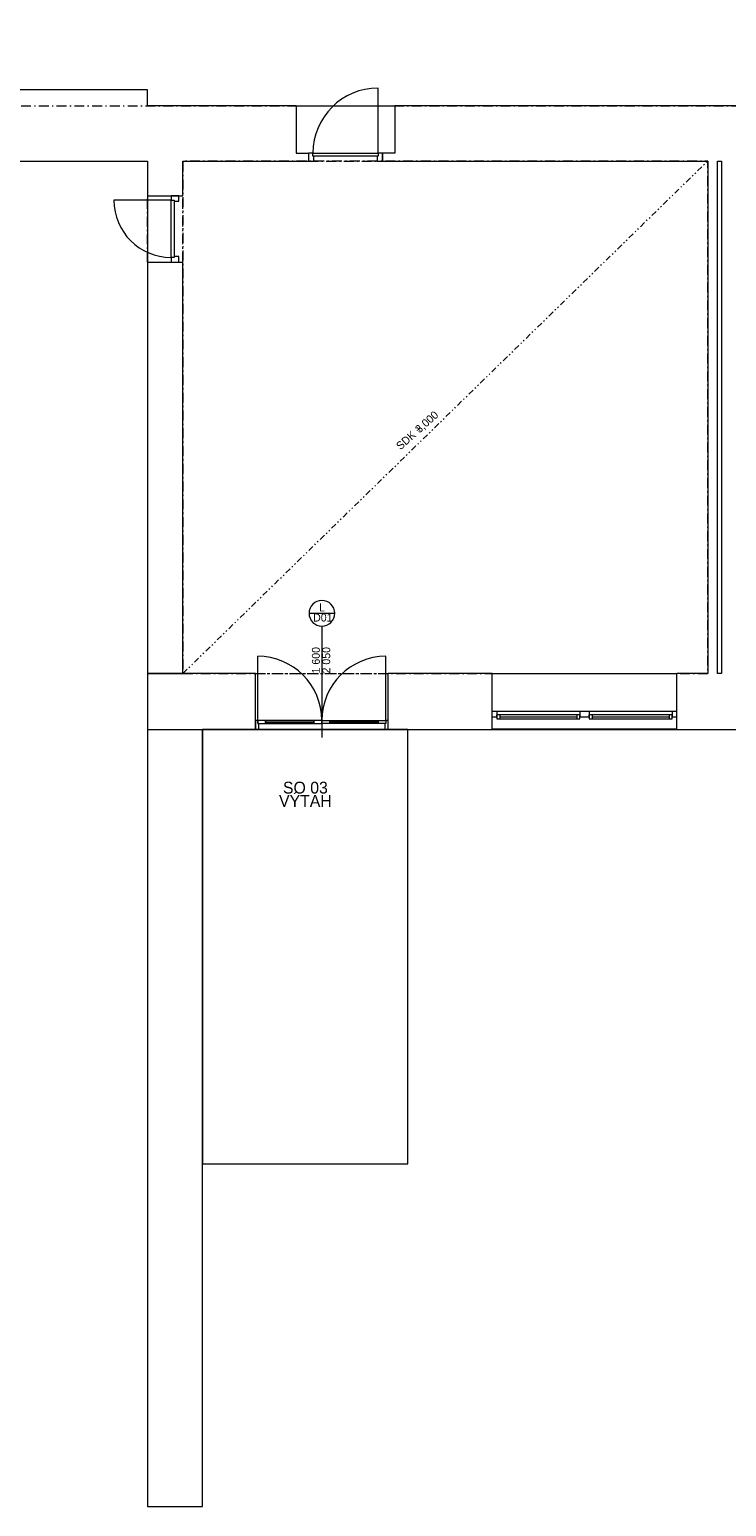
# Model space of a CAD drawing. Header units: millimetres. Extents: x -13540 to 53600, y -21460 to 10383.
# Tile 10 of 20: x -2194 to 6637, y -21310 to -2605. Entities that reach past the tile are written whole.
import ezdxf

# ---------------------------------------------------------------- set-up
doc = ezdxf.new("R2010")
doc.units = ezdxf.units.MM
doc.header["$MEASUREMENT"] = 0
doc.linetypes.add('Čerchovaná M', pattern=[225, 125, -42.5, 15, -42.5])
doc.linetypes.add('Čerchovaná se dvěma tečkami S', pattern=[202.5, 75, -32.5, 15, -32.5, 15, -32.5])
for name, color, linetype in [('02_Desky', 7, 'Continuous'), ('02_Zdi VNITŘNÍ - nenosné', 7, 'Continuous'), ('02_Zdi VNĚJŠÍ - nosné.obálka', 7, 'Continuous'), ('Nové_00_2D prvky.výplně', 7, 'Continuous'), ('Nové_05_Podhledy', 7, 'Continuous'), ('Nové_11_Anotace', 7, 'Continuous'), ('Nové_Otvory – Dveře', 7, 'Continuous'), ('Nové_Otvory – Značky dveří', 7, 'Continuous'), ('Otvory – Dveře', 7, 'Continuous'), ('Otvory – Okna', 7, 'Continuous')]:
    doc.layers.add(name, color=color, linetype=linetype)

msp = doc.modelspace()

# ---------------------------------------------------------------- linework, layer by layer
at = {"layer": '02_Desky', "color": 251, "linetype": 'Continuous', "lineweight": 0, "flags": 128}
msp.add_lwpolyline([(-11600, -4870), (-4450, -4870), (-4450, -4270), (-700, -4270), (-700, -11470), (53600, -11470), (53600, 9980), (41780, 9980), (41780, 0), (18380, 0), (18100, 0), (18100, -700), (17305, -700), (14200, -700), (14200, 0), (13920, 0), (0, 0), (0, 10010), (-11600, 10010)], close=True, dxfattribs=at)
at = {"layer": '02_Zdi VNITŘNÍ - nenosné', "color": 251, "linetype": 'Continuous', "lineweight": 0, "flags": 128}
for points in [[(6400, -4270), (6400, -10760)], [(6525, -10760), (6525, -4270)], [(6575, -4270), (6575, -10760)]]:
    msp.add_lwpolyline(points, dxfattribs=at)
at = {"layer": '02_Zdi VNĚJŠÍ - nosné.obálka', "color": 251, "linetype": 'Continuous', "lineweight": 0}
for p, q in [((1185, -3570), (1185, -4170)), ((2435, -3570), (2435, -4170)), ((1185, -4170), (1340, -4170)), ((1340, -4170), (1340, -4270)), ((2435, -4170), (2280, -4170)), ((2280, -4170), (2280, -4270)), ((-700, -4710), (-400, -4710)), ((-400, -4710), (-300, -4710)), ((-300, -4710), (-250, -4710)), ((-700, -5550), (-400, -5550)), ((-400, -5550), (-300, -5550)), ((-300, -5550), (-250, -5550)), ((670, -11355), (670, -10760)), ((2350, -11355), (2350, -10760)), ((3670, -11240), (3670, -10760)), ((6010, -11240), (6010, -10760)), ((670, -11470), (670, -11355)), ((2350, -11470), (2350, -11355)), ((3670, -11310), (3670, -11240)), ((3670, -11470), (3670, -11310)), ((6010, -11310), (6010, -11240)), ((6010, -11470), (6010, -11310))]:
    msp.add_line(p, q, dxfattribs=at)
at = {"layer": '02_Zdi VNĚJŠÍ - nosné.obálka', "color": 251, "linetype": 'Continuous', "lineweight": 0, "flags": 128}
for points in [[(-700, -3370), (-4900, -3370)], [(-700, -3570), (-700, -3370)], [(1185, -3570), (-700, -3570)], [(7380, -3570), (2435, -3570)], [(-4450, -4270), (-700, -4270)], [(-700, -4270), (-700, -4710)], [(-250, -4270), (1340, -4270)], [(-250, -4710), (-250, -4270)], [(2280, -4270), (6400, -4270)], [(6525, -4270), (6575, -4270)], [(-700, -5550), (-700, -10760)], [(-250, -10760), (-250, -5550)], [(-700, -10760), (-700, -11470)], [(670, -10760), (-700, -10760)], [(-700, -10760), (-250, -10760)], [(3670, -10760), (2350, -10760)], [(6400, -10760), (6010, -10760)], [(6575, -10760), (6525, -10760)], [(-700, -11470), (-700, -16730)], [(0, -11470), (670, -11470)], [(0, -16730), (0, -11470)], [(2350, -11470), (3670, -11470)], [(6010, -11470), (6700, -11470)], [(-700, -16730), (-700, -21310)], [(0, -21310), (0, -16730)], [(-700, -21310), (0, -21310)]]:
    msp.add_lwpolyline(points, dxfattribs=at)
at = {"layer": 'Nové_00_2D prvky.výplně', "color": 251, "linetype": 'Continuous', "lineweight": 0, "flags": 128}
msp.add_lwpolyline([(0, -16970), (2600, -16970), (2600, -11470), (0, -11470)], close=True, dxfattribs=at)
at = {"layer": 'Nové_05_Podhledy', "color": 251, "linetype": 'Čerchovaná M', "lineweight": 0, "flags": 128}
for points in [[(-10900, -4870), (-4900, -4870), (-4900, -3570), (17180, -3570), (17180, -700), (-10900, -700)], [(-250, -10760), (6400, -10760), (6400, -4270), (-250, -4270)]]:
    msp.add_lwpolyline(points, close=True, dxfattribs=at)
at = {"layer": 'Nové_05_Podhledy', "color": 251, "linetype": 'Čerchovaná se dvěma tečkami S', "lineweight": 0}
msp.add_lwpolyline([(-250, -10760), (6400, -4270)], dxfattribs=at)
at = {"layer": 'Nové_Otvory – Dveře', "color": 251, "linetype": 'Continuous', "lineweight": 0}
for p, q in [((698, -11355), (698, -10543)), ((2322, -11355), (2322, -10543)), ((670, -11355), (670, -10760)), ((2350, -11355), (2350, -10760)), ((698, -11355), (670, -11355)), ((670, -11355), (670, -11470)), ((670, -11470), (670, -11355)), ((670, -11470), (670, -11355)), ((698, -11395), (698, -11355)), ((798, -11355), (698, -11355)), ((698, -11355), (698, -11395)), ((710, -11395), (698, -11395)), ((698, -11395), (798, -11395)), ((710, -11470), (710, -11395)), ((798, -11395), (798, -11355)), ((1410, -11375), (798, -11375)), ((1510, -11355), (1410, -11355)), ((1410, -11355), (1410, -11395)), ((1410, -11395), (1510, -11395)), ((1510, -11355), (1610, -11355)), ((1510, -11395), (1510, -11355)), ((1510, -11395), (1510, -11355)), ((1610, -11395), (1510, -11395)), ((1610, -11355), (1610, -11395)), ((1610, -11375), (2222, -11375)), ((2222, -11395), (2222, -11355)), ((2222, -11355), (2322, -11355)), ((2322, -11395), (2222, -11395)), ((2322, -11395), (2310, -11395)), ((2310, -11395), (2310, -11470)), ((2350, -11355), (2322, -11355)), ((2322, -11355), (2322, -11395)), ((2322, -11355), (2322, -11395)), ((2350, -11470), (2350, -11355)), ((2350, -11470), (2350, -11355)), ((2350, -11470), (2350, -11355)), ((670, -11470), (710, -11470)), ((2310, -11470), (2350, -11470))]:
    msp.add_line(p, q, dxfattribs=at)
at = {"layer": 'Nové_Otvory – Dveře', "color": 251, "linetype": 'Čerchovaná M', "lineweight": 0}
for p, q in [((670, -10760), (2350, -10760)), ((670, -11470), (2350, -11470))]:
    msp.add_line(p, q, dxfattribs=at)
at = {"layer": 'Nové_Otvory – Dveře', "color": 251, "linetype": 'Continuous', "lineweight": 0, "flags": 128}
for points in [[(1410, -11355), (798, -11355), (798, -11375), (1410, -11375)], [(1410, -11375), (798, -11375), (798, -11395), (1410, -11395)], [(1610, -11355), (2222, -11355), (2222, -11375), (1610, -11375)], [(1610, -11375), (2222, -11375), (2222, -11395), (1610, -11395)]]:
    msp.add_lwpolyline(points, close=True, dxfattribs=at)
at = {"layer": 'Nové_Otvory – Dveře', "color": 251, "linetype": 'Continuous', "lineweight": 0}
for centre, start, end in [((698, -11355), 0, 90), ((2322, -11355), 90, 180)]:
    msp.add_arc(centre, 812, start, end, dxfattribs=at)
at = {"layer": 'Nové_Otvory – Značky dveří', "color": 251, "linetype": 'Continuous', "lineweight": 0}
for p, q in [((1348, -9998), (1673, -9998)), ((1510, -10160), (1510, -11570))]:
    msp.add_line(p, q, dxfattribs=at)
at = {"layer": 'Nové_Otvory – Značky dveří', "color": 251, "linetype": 'Continuous', "lineweight": 0, "flags": 128}
msp.add_lwpolyline([(1673, -9998, 1), (1348, -9998, 1)], format="xyb", close=True, dxfattribs=at)
at = {"layer": 'Otvory – Dveře', "color": 251, "linetype": 'Continuous', "lineweight": 0}
for p, q in [((2222, -4170), (2222, -3346)), ((1185, -3570), (1185, -4170)), ((2435, -3570), (2435, -4170)), ((1185, -4170), (1340, -4170)), ((1398, -4170), (1340, -4170)), ((1340, -4170), (1340, -4270)), ((1340, -4170), (1340, -4270)), ((1340, -4170), (1340, -4270)), ((1340, -4270), (1410, -4270)), ((1398, -4210), (1398, -4170)), ((1398, -4170), (2222, -4170)), ((1398, -4210), (1398, -4170)), ((1410, -4210), (1398, -4210)), ((2222, -4210), (1398, -4210)), ((1410, -4270), (1410, -4210)), ((2222, -4210), (2210, -4210)), ((2210, -4210), (2210, -4270)), ((2210, -4270), (2280, -4270)), ((2280, -4170), (2222, -4170)), ((2222, -4170), (2222, -4210)), ((2222, -4170), (2222, -4210)), ((2280, -4270), (2280, -4170)), ((2280, -4170), (2280, -4270)), ((2280, -4170), (2280, -4270)), ((2435, -4170), (2280, -4170)), ((-400, -4768), (-1124, -4768)), ((-700, -4710), (-400, -4710)), ((-300, -4710), (-400, -4710)), ((-400, -4710), (-400, -4768)), ((-400, -4710), (-300, -4710)), ((-400, -4710), (-300, -4710)), ((-400, -4768), (-360, -4768)), ((-400, -5492), (-400, -4768)), ((-400, -4768), (-360, -4768)), ((-360, -4768), (-360, -4780)), ((-360, -4768), (-360, -5492)), ((-360, -4780), (-300, -4780)), ((-300, -4780), (-300, -4710)), ((-300, -4710), (-250, -4710)), ((-700, -5550), (-400, -5550)), ((-360, -5492), (-400, -5492)), ((-400, -5492), (-400, -5550)), ((-360, -5492), (-400, -5492)), ((-400, -5550), (-300, -5550)), ((-400, -5550), (-300, -5550)), ((-400, -5550), (-300, -5550)), ((-300, -5480), (-360, -5480)), ((-360, -5480), (-360, -5492)), ((-300, -5550), (-300, -5480)), ((-300, -5550), (-250, -5550))]:
    msp.add_line(p, q, dxfattribs=at)
at = {"layer": 'Otvory – Dveře', "color": 251, "linetype": 'Čerchovaná M', "lineweight": 0}
for p, q in [((1185, -3570), (2435, -3570)), ((1340, -4270), (2280, -4270)), ((-700, -5550), (-700, -4710)), ((-250, -5550), (-250, -4710))]:
    msp.add_line(p, q, dxfattribs=at)
at = {"layer": 'Otvory – Dveře', "color": 251, "linetype": 'Continuous', "lineweight": 0}
for centre, radius, start, end in [((2222, -4170), 824, 90, 180), ((-400, -4768), 724, 180, 270)]:
    msp.add_arc(centre, radius, start, end, dxfattribs=at)
at = {"layer": 'Otvory – Okna', "color": 251, "linetype": 'Continuous', "lineweight": 0}
for p, q in [((3670, -10760), (6010, -10760)), ((3670, -11240), (3670, -10760)), ((6010, -11240), (6010, -10760)), ((3730, -11240), (3670, -11240)), ((3670, -11310), (3670, -11240)), ((3670, -11310), (3670, -11240)), ((3670, -11310), (3729, -11310)), ((3670, -11470), (3670, -11310)), ((3729, -11310), (3729, -11285)), ((3729, -11285), (3730, -11285)), ((3769, -11285), (3729, -11285)), ((3729, -11285), (3729, -11335)), ((3729, -11335), (3769, -11335)), ((3730, -11285), (3730, -11240)), ((4780, -11240), (3730, -11240)), ((3769, -11335), (3769, -11285)), ((4741, -11285), (3769, -11285)), ((3769, -11310), (4741, -11310)), ((3769, -11335), (4741, -11335)), ((3769, -11335), (4741, -11335)), ((4781, -11285), (4741, -11285)), ((4741, -11285), (4741, -11335)), ((4741, -11335), (4781, -11335)), ((4840, -11240), (4780, -11240)), ((4780, -11240), (4780, -11285)), ((4780, -11285), (4781, -11285)), ((4781, -11285), (4781, -11310)), ((4781, -11335), (4781, -11285)), ((4781, -11310), (4840, -11310)), ((4900, -11240), (4840, -11240)), ((4840, -11310), (4899, -11310)), ((4899, -11310), (4899, -11285)), ((4899, -11285), (4900, -11285)), ((4939, -11285), (4899, -11285)), ((4899, -11285), (4899, -11335)), ((4899, -11335), (4939, -11335)), ((4900, -11285), (4900, -11240)), ((5950, -11240), (4900, -11240)), ((4939, -11335), (4939, -11285)), ((5911, -11285), (4939, -11285)), ((4939, -11310), (5911, -11310)), ((4939, -11335), (5911, -11335)), ((4939, -11335), (5911, -11335)), ((5951, -11285), (5911, -11285)), ((5911, -11285), (5911, -11335)), ((5911, -11335), (5951, -11335)), ((6010, -11240), (5950, -11240)), ((5950, -11240), (5950, -11285)), ((5950, -11285), (5951, -11285)), ((5951, -11285), (5951, -11310)), ((5951, -11335), (5951, -11285)), ((5951, -11310), (6010, -11310)), ((6010, -11310), (6010, -11240)), ((6010, -11310), (6010, -11240)), ((6010, -11470), (6010, -11310)), ((3670, -11460), (6010, -11460)), ((3670, -11470), (6010, -11470))]:
    msp.add_line(p, q, dxfattribs=at)

# ---------------------------------------------------------------- texts
at = {"layer": 'Nové_05_Podhledy', "color": 251, "lineweight": 0, "char_height": 100, "attachment_point": 1, "rotation": 41.5834}
for s, insert in [('\\A1;\\pt0,25000;3,000{\\H0.66x;\\S^  ;\\S^  ;\\S^  ;\\S^  ;\\S^  ;\\S^  ;\\S^  ;\\S^  ;\\S^  ;\\S^  ;\\S^  ;}', (2680, -7648)), ('\\A1;\\pt0,25000;SDK +', (2440, -7861))]:
    msp.add_mtext(s, dxfattribs=dict(at, insert=insert))
at = {"layer": 'Nové_11_Anotace', "color": 251, "linetype": 'Continuous', "lineweight": 0, "insert": (1302, -12450), "char_height": 150, "attachment_point": 8, "line_spacing_factor": 0.674488}
msp.add_mtext('\\A1;SO 03\\PVÝTAH', dxfattribs=at)
at = {"layer": 'Nové_Otvory – Značky dveří', "color": 251, "lineweight": 0, "char_height": 100, "attachment_point": 4}
for s, insert in [('\\A1;\\pt0;L', (1478, -9924)), ('\\A1;\\pt0;D01', (1400, -10053))]:
    msp.add_mtext(s, dxfattribs=dict(at, insert=insert))
at = {"layer": 'Nové_Otvory – Značky dveří', "color": 251, "lineweight": 0, "char_height": 100, "rotation": 90}
for s, insert, attachment_point in [('\\A1;\\pt0;1\\~600', (1486, -10760), 7), ('\\A1;\\pt0;2\\~050', (1516, -10760), 1)]:
    msp.add_mtext(s, dxfattribs=dict(at, insert=insert, attachment_point=attachment_point))

doc.saveas('drawing.dxf')
